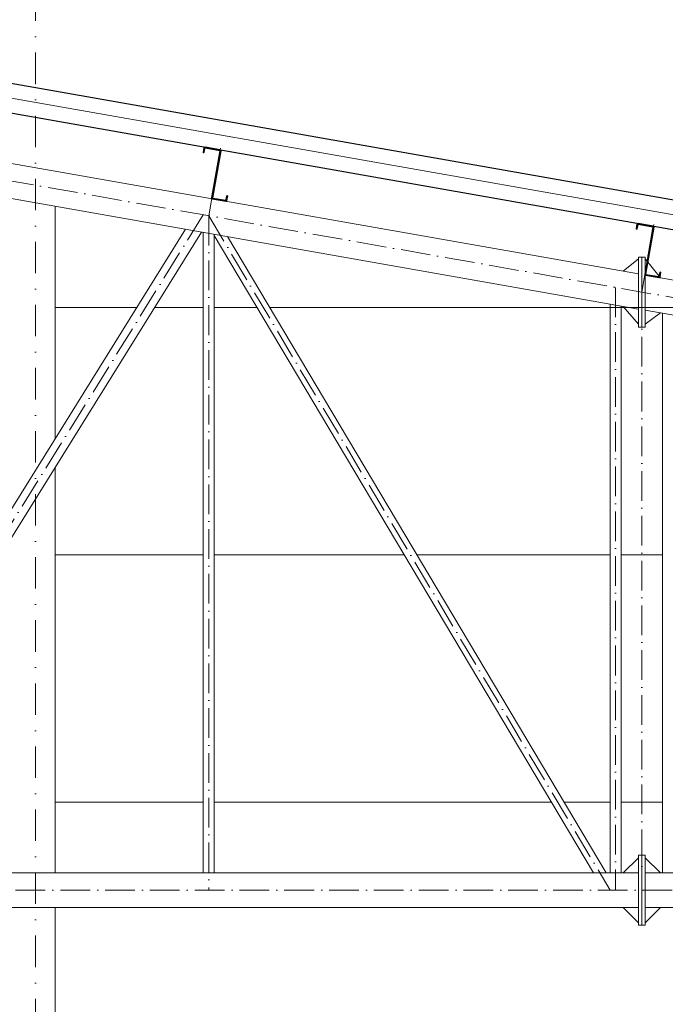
# Model space of a CAD drawing. Header units: millimetres. Extents: x 16720 to 74016, y 25810 to 81213.
# Tile 195 of 256: x 34020 to 34281, y 43101 to 43499. Entities that reach past the tile are written whole.
import ezdxf

# ---------------------------------------------------------------- set-up
doc = ezdxf.new("R2010")
doc.units = ezdxf.units.MM
doc.linetypes.add('ACAD_ISO10W100', pattern=[18, 12, -3, 0, -3])
doc.linetypes.add('DASHDOTX2', pattern=[50.8, 25.4, -12.7, 0, -12.7])
for name, color, linetype, lineweight in [('1', 7, 'Continuous', 9), ('_CIENKIE', 35, 'Continuous', 5), ('_IZOLACJA TERM.', 94, 'BATTING', 9), ('_OŚ', 165, 'DASHDOTX2', 9), ('_PŁYTA WARSTWOWA', 70, 'Continuous', 25), ('_STAL', 113, 'Continuous', 35), ('_WIDOKOWE', 252, 'Continuous', 9), ('_WYMIAR', 151, 'Continuous', 9)]:
    doc.layers.add(name, color=color, linetype=linetype, lineweight=lineweight)
doc.styles.add('ROMANS 50', font='romans.shx', dxfattribs={"width": 0.7, "height": 10})
doc.linetypes.add('BATTING', pattern='A,0.00254,-2.54,[134,ltypeshp.shx,S=2.54,R=0,X=-2.54,Y=0],-5.08,[134,ltypeshp.shx,S=2.54,R=180,X=2.54,Y=0],-2.54', length=10.16254)
doc.dimstyles.new('DOM w 50', dxfattribs={"dimscale": 3, "dimtxt": 10, "dimasz": 0.3, "dimexe": 1.25, "dimexo": 2, "dimgap": 1, "dimtad": 1, "dimdec": 0, "dimtxsty": 'ROMANS 50', "dimblk1": 'wymgreg', "dimblk2": 'wymgregII', "dimsah": 1, "dimcen": 2.5, "dimdle": 1, "dimse1": 1, "dimse2": 1, "dimclre": 254, "dimadec": 0, "dimazin": 0, "dimtfac": 1, "dimtdec": 0, "dimtix": 1, "dimtmove": 1, "dimatfit": 3, "dimfxl": 1.25, "dimarcsym": 0})

# ---------------------------------------------------------------- blocks, each defined once
blk = doc.blocks.new('wymgreg')
at = {"layer": '1'}
for p, q in [((0, 5.67), (0, -5.67)), ((0, 0), (4.95, 4.95)), ((0, 0), (-4.95, -4.95)), ((4.77, 0), (-3.89, 0))]:
    blk.add_line(p, q, dxfattribs=at)
blk = doc.blocks.new('wymgregII')
at = {"layer": '1', "rotation": 180}
blk.add_blockref('wymgreg', (0, 0), dxfattribs=at)
blk = doc.blocks.new('*D6470')
at = {"layer": '_WYMIAR', "color": 0, "lineweight": -2}
blk.add_line((35393.84, 43265.22), (35393.84, 43520.25), dxfattribs=at)
at = {"layer": 'Defpoints', "color": 0}
for p in [(33746.71, 43521.15), (35393.84, 43521.15), (35203.29, 43264.32)]:
    blk.add_point(p, dxfattribs=at)
at = {"layer": '_WYMIAR', "color": 0, "linetype": 'ByBlock', "lineweight": -2, "xscale": 0.8999999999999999, "yscale": 0.8999999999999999, "zscale": 0.8999999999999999}
for name, p, rotation in [('wymgregII', (35393.84, 43521.15), 90), ('wymgreg', (35393.84, 43264.32), 270)]:
    blk.add_blockref(name, p, dxfattribs=dict(at, rotation=rotation))
at = {"layer": '_WYMIAR', "color": 0, "insert": (35385.84, 43392.74), "char_height": 10, "attachment_point": 5, "rotation": 90, "style": 'ROMANS 50'}
blk.add_mtext('257', dxfattribs=at)
blk = doc.blocks.new('*D6472')
at = {"layer": '_WYMIAR', "color": 0, "lineweight": -2}
blk.add_line((35414.31, 42213.65), (35414.31, 43520.25), dxfattribs=at)
at = {"layer": 'Defpoints', "color": 0}
for p in [(33746.71, 43521.15), (35414.31, 43521.15), (35191.27, 42212.75)]:
    blk.add_point(p, dxfattribs=at)
at = {"layer": '_WYMIAR', "color": 0, "linetype": 'ByBlock', "lineweight": -2, "xscale": 0.8999999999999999, "yscale": 0.8999999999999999, "zscale": 0.8999999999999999}
for name, p, rotation in [('wymgregII', (35414.31, 43521.15), 90), ('wymgreg', (35414.31, 42212.75), 270)]:
    blk.add_blockref(name, p, dxfattribs=dict(at, rotation=rotation))
at = {"layer": '_WYMIAR', "color": 0, "insert": (35406.31, 42866.95), "char_height": 10, "attachment_point": 5, "rotation": 90, "style": 'ROMANS 50'}
blk.add_mtext('1308', dxfattribs=at)

msp = doc.modelspace()

# ---------------------------------------------------------------- linework, layer by layer
at = {"layer": '_CIENKIE', "color": 157}
for p, q in [((34067.69, 43382.75), (34034.71, 43382.75)), ((34094.58, 43382.75), (34074.9, 43382.75)), ((34116.28, 43382.75), (34098.96, 43382.75)), ((34462.52, 43382.75), (34121.38, 43382.75)), ((34094.58, 43282.75), (34034.71, 43282.75)), ((34175.79, 43282.75), (34098.96, 43282.75)), ((34259.02, 43282.75), (34180.88, 43282.75)), ((34280.2, 43282.75), (34263.4, 43282.75)), ((34094.58, 43182.75), (34034.71, 43182.75)), ((34235.29, 43182.75), (34098.96, 43182.75)), ((34259.02, 43182.75), (34240.38, 43182.75)), ((34280.2, 43182.75), (34263.4, 43182.75))]:
    msp.add_line(p, q, dxfattribs=at)
at = {"layer": '_IZOLACJA TERM.', "ltscale": 0.58}
msp.add_line((34503.97, 43381.53), (33746.71, 43515.06), dxfattribs=at)
at = {"layer": '_OŚ', "ltscale": 0.5}
msp.add_line((34026.71, 41994.09), (34026.71, 43592.17), dxfattribs=at)
at = {"layer": '_OŚ', "linetype": 'ACAD_ISO10W100'}
for p, q in [((33746.71, 43481.55), (35161.21, 43232.14)), ((34096.77, 43419.82), (34101.58, 43447.1)), ((34094.58, 43420.21), (33924.8, 43147.13)), ((34096.77, 43419.82), (34096.77, 43147.13)), ((34096.77, 43419.82), (34259.02, 43147.13)), ((34271.8, 43388.96), (34276.61, 43416.23)), ((34261.21, 43390.83), (34261.21, 43147.13)), ((34271.8, 43388.96), (34271.8, 43147.13)), ((34971.93, 43147.13), (32521.49, 43147.13))]:
    msp.add_line(p, q, dxfattribs=at)
at = {"layer": '_PŁYTA WARSTWOWA'}
msp.add_lwpolyline([(33746.71, 43521.15), (34505.01, 43387.44), (34502.93, 43375.63), (33746.71, 43508.97)], close=True, dxfattribs=at)
at = {"layer": '_STAL'}
for points in [[(34104.36, 43427.83), (34104.03, 43425.96, -0.36397), (34103.73, 43425.71), (34098.31, 43426.66, -0.414214), (34098.07, 43427.01), (34101.42, 43446.02, 0.414214), (34101.26, 43446.25), (34095.35, 43447.29, 0.414214), (34095.12, 43447.13), (34094.8, 43445.35), (34094.61, 43445.39), (34094.94, 43447.26, -0.414203), (34095.28, 43447.5), (34101.39, 43446.43, -0.414214), (34101.63, 43446.08), (34098.28, 43427.07, 0.414214), (34098.44, 43426.84), (34103.61, 43425.93, 0.414214), (34103.85, 43426.09), (34104.16, 43427.86), (34104.36, 43427.83)], [(34279.39, 43396.97), (34279.06, 43395.1, -0.36397), (34278.76, 43394.85), (34273.34, 43395.8, -0.414214), (34273.1, 43396.15), (34276.45, 43415.15, 0.414214), (34276.29, 43415.38), (34270.38, 43416.43, 0.414214), (34270.15, 43416.26), (34269.84, 43414.49), (34269.64, 43414.53), (34269.97, 43416.4, -0.414203), (34270.32, 43416.64), (34276.42, 43415.56, -0.414214), (34276.66, 43415.22), (34273.31, 43396.21, 0.414214), (34273.48, 43395.98), (34278.65, 43395.07, 0.414214), (34278.88, 43395.23), (34279.19, 43397), (34279.39, 43396.97)]]:
    msp.add_lwpolyline(points, format="xyb", dxfattribs=at)
at = {"layer": '_WIDOKOWE', "ltscale": 2}
for p, q in [((33746.71, 43488.66), (34270.4, 43396.32)), ((33746.71, 43474.44), (34270.4, 43382.1)), ((34087.35, 43414.38), (33925.55, 43154.13)), ((34093.85, 43413.23), (33932.76, 43154.13)), ((34094.58, 43413.1), (34094.58, 43154.13)), ((34098.96, 43412.33), (34098.96, 43154.13)), ((34098.96, 43411.87), (34252.31, 43154.13)), ((34104.34, 43411.38), (34257.4, 43154.13)), ((34270.4, 43402.44), (34264.28, 43397.4)), ((34270.4, 43403.07), (34270.4, 43374.79)), ((34270.4, 43403.07), (34271.8, 43403.07)), ((34271.8, 43403.07), (34271.8, 43374.79)), ((34271.8, 43403.07), (34273.2, 43403.07)), ((34273.2, 43403.07), (34273.2, 43374.79)), ((34273.2, 43402.44), (34279.33, 43394.74)), ((34273.2, 43395.82), (35161.21, 43239.24)), ((34259.02, 43384.11), (34259.02, 43154.13)), ((34263.4, 43383.33), (34263.4, 43154.13)), ((34264.28, 43383.18), (34270.4, 43375.97)), ((34273.2, 43381.61), (35161.21, 43225.03)), ((34273.2, 43375.97), (34279.33, 43380.53)), ((34280.2, 43380.37), (34280.2, 43154.13)), ((34270.4, 43374.79), (34271.8, 43374.79)), ((34271.8, 43374.79), (34273.2, 43374.79)), ((34270.4, 43161.27), (34270.4, 43132.99)), ((34270.4, 43161.27), (34271.8, 43161.27)), ((34271.8, 43161.27), (34271.8, 43132.99)), ((34271.8, 43161.27), (34273.2, 43161.27)), ((34273.2, 43161.27), (34273.2, 43132.99)), ((34264.28, 43154.13), (34270.4, 43160.26)), ((34279.33, 43154.13), (34273.2, 43160.26)), ((34270.4, 43154.13), (33223.02, 43154.13)), ((34971.93, 43154.13), (34273.2, 43154.13)), ((34270.4, 43140.13), (33223.02, 43140.13)), ((34264.28, 43140.13), (34270.4, 43134.01)), ((34975.23, 43140.13), (34273.2, 43140.13)), ((34279.33, 43140.13), (34273.2, 43134.01)), ((34270.4, 43132.99), (34271.8, 43132.99)), ((34271.8, 43132.99), (34273.2, 43132.99))]:
    msp.add_line(p, q, dxfattribs=at)
at = {"layer": '_WIDOKOWE', "color": 157, "ltscale": 2}
for p, q in [((34034.71, 43329.71), (34034.71, 43423.66)), ((34034.71, 43154.13), (34034.71, 43318.11)), ((34034.71, 42272.75), (34034.71, 43140.13))]:
    msp.add_line(p, q, dxfattribs=at)

# ---------------------------------------------------------------- dimensions: what is measured, and where the dimension line sits
at = {"layer": '_WYMIAR'}
for base, p1, picture, middle in [((35393.84, 43521.15), (35203.29, 43264.32), '*D6470', (35385.84, 43392.74)), ((35414.31, 43521.15), (35191.27, 42212.75), '*D6472', (35406.31, 42866.95))]:
    dim = msp.add_linear_dim(base=base, p1=p1, p2=(33746.71, 43521.15), angle=90, dimstyle='DOM w 50', dxfattribs=at)
    dim.commit()
    dim.dimension.update_dxf_attribs({"geometry": picture, "text_midpoint": middle})

doc.saveas('drawing.dxf')
